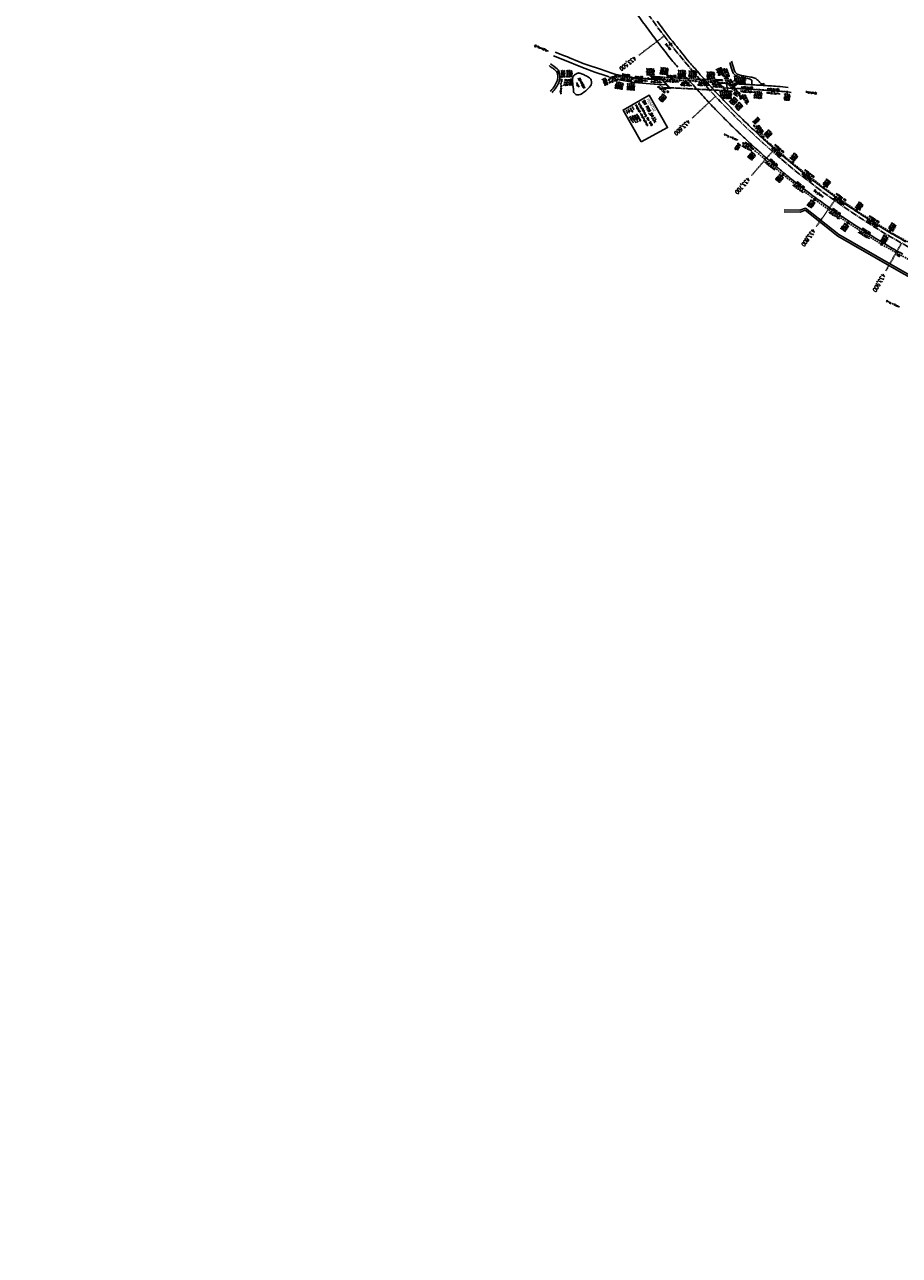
# Model space of a CAD drawing. Extents: x 454519 to 459636, y 422856 to 428936.
# Tile 1 of 82: x 455426 to 456528, y 424529 to 426080. Entities that reach past the tile are written whole.
import ezdxf
from ezdxf.enums import TextEntityAlignment as Align

# ---------------------------------------------------------------- set-up
doc = ezdxf.new("R2010")
doc.units = 0
doc.header["$LTSCALE"] = 2
doc.header["$MEASUREMENT"] = 0
for name, pattern in [('ACHSE', [5.5, 4, -0.5, 0.5, -0.5]), ('AUSGEZOGEN', [0]), ('GESTRICH-X2', [1.5, 1, -0.5]), ('GESTRICHELT', [0.75, 0.5, -0.25])]:
    doc.linetypes.add(name, pattern=pattern)
doc.layers.get('0').update_dxf_attribs({"linetype": 'CONTINUOUS'})
for name, color, linetype in [('ACHSETOP', 1, 'ACHSE'), ('BAUWOTOP', 1, 'AUSGEZOGEN'), ('BAUWUTOP', 1, 'GESTRICHELT'), ('BW-SCHRIFT', 1, 'AUSGEZOGEN'), ('FBR', 8, 'CONTINUOUS'), ('HEKTOM', 1, 'GESTRICHELT'), ('KANAL', 7, 'GESTRICH-X2'), ('Netzknoten_PKT', 7, 'CONTINUOUS'), ('Netzknoten_PKT-NR', 7, 'CONTINUOUS'), ('Netzknoten_SIGNATUR', 7, 'CONTINUOUS'), ('PFEIL', 7, 'CONTINUOUS'), ('RRB', 4, 'AUSGEZOGEN'), ('SCHACHTNR', 6, 'CONTINUOUS'), ('SCHRIFT', 7, 'AUSGEZOGEN'), ('SCHSYMBOL', 7, 'CONTINUOUS'), ('STRASSE', 8, 'CONTINUOUS'), ('TEXTO', 4, 'CONTINUOUS'), ('TEXTU', 4, 'CONTINUOUS'), ('WEG', 8, 'AUSGEZOGEN')]:
    doc.layers.add(name, color=color, linetype=linetype)
doc.styles.add('ROMANS', font='romans.shx', dxfattribs={"width": 0.8})
doc.styles.add('UNIR-O', font='unir_o.shx')

# ---------------------------------------------------------------- blocks, each defined once
blk = doc.blocks.new('20')
blk.add_lwpolyline([(-0.8, -0.8), (0.8, -0.8), (0.8, 0.7), (-0.8, 0.7)], close=True)
blk.add_circle((0, 0), 0.676)
blk.add_point((0, 0))
blk = doc.blocks.new('SCHA-R')
for p, q in [((-1.1, 1.1), (1.1, -1.1)), ((-1.1, -1.1), (1.1, 1.1))]:
    blk.add_line(p, q)
blk.add_circle((0, 0), 1.5)
blk.add_point((0, 0))
blk = doc.blocks.new('42')
at = {"color": 0}
blk.add_arc((0, -0.3), 0.91, 12.5363, 167.4637, dxfattribs=at)
blk.add_point((0, 0), dxfattribs=at)
blk = doc.blocks.new('PROM')
blk.add_line((1.6, 1.8), (0, 0))
for centre, radius in [((0.3, 1.5), 0.317), ((0.9, 0.3), 0.283), ((1.6, 0.3), 0.283)]:
    blk.add_circle(centre, radius)
blk.add_arc((1, 2.7), 1.03, 239.1414, 303.3549)
blk = doc.blocks.new('PFEIL2')
at = {"color": 0}
for p, q in [((0.9, 0), (-2.4, 0)), ((0.9, -0.3), (0.9, 0.3)), ((0.9, 0.3), (2.4, 0)), ((0.9, 0.3), (0.9, 0.3)), ((1, 0.3), (0.9, 0.2)), ((1, 0.3), (0.9, 0.2)), ((1.1, 0.2), (0.9, 0.2)), ((1.2, 0.2), (0.9, 0.2)), ((1.2, 0.2), (0.9, 0.2)), ((1.3, 0.2), (0.9, 0.1)), ((1.1, 0.2), (0.9, 0.2)), ((1.3, 0.2), (0.9, 0.1)), ((1.4, 0.2), (0.9, 0.1)), ((1.5, 0.2), (0.9, 0.1)), ((1.5, 0.2), (0.9, 0.1)), ((1.6, 0.2), (0.9, 0)), ((2, 0.1), (0.9, -0.1)), ((2.1, 0.1), (0.9, -0.1)), ((2.2, 0.1), (0.9, -0.2)), ((1.6, 0.1), (0.9, 0)), ((1.7, 0.1), (0.9, 0)), ((1.7, 0.1), (0.9, 0)), ((1.8, 0.1), (0.9, 0)), ((1.8, 0.1), (0.9, 0)), ((1.9, 0.1), (0.9, -0.1)), ((1.9, 0.1), (0.9, -0.1)), ((2, 0.1), (0.9, -0.1)), ((2.4, 0), (0.9, -0.3)), ((2.4, 0), (0.9, -0.2)), ((2.3, 0), (0.9, -0.2)), ((2.3, 0), (0.9, -0.2)), ((2.2, 0), (0.9, -0.2)), ((2.4, 0), (0.9, -0.3))]:
    blk.add_line(p, q, dxfattribs=at)
blk = doc.blocks.new('40')
at = {"color": 0}
blk.add_arc((0, 0.3), 0.91, 192.5363, 347.4637, dxfattribs=at)
blk.add_point((0, 0), dxfattribs=at)
blk = doc.blocks.new('GST')
at = {"color": 0}
blk.add_circle((0, 0), 0.75, dxfattribs=at)
blk.add_point((0, 0), dxfattribs=at)
blk = doc.blocks.new('13')
blk.add_lwpolyline([(0.8, 1.2), (-0.7, 1.2), (-0.7, 1.8), (0.8, 1.8)], close=True)
at = {"rotation": 180}
blk.add_blockref('GST', (0, 0), dxfattribs=at)
blk = doc.blocks.new('10')
blk.add_blockref('GST', (0, 0))
blk = doc.blocks.new('30')
at = {"color": 0}
for p, q in [((-0.8, -0.3), (-0.8, 0.3)), ((-0.8, 0.3), (0.8, 0.3)), ((0.8, 0.3), (0.8, -0.3)), ((0.8, -0.3), (-0.8, -0.3))]:
    blk.add_line(p, q, dxfattribs=at)
blk.add_point((0, 0), dxfattribs=at)
blk = doc.blocks.new('WASSER2')
at = {"layer": 'TEXTU'}
for p, q in [((-3.3, 0), (3.4, 0)), ((-1.9, -0.5), (2.2, -0.5)), ((-0.7, -1.2), (1.2, -1.2))]:
    blk.add_line(p, q, dxfattribs=at)
blk = doc.blocks.new('Station_Netzknoten')
at = {"layer": 'Netzknoten_SIGNATUR'}
for p, q in [((-1.75, 0.5), (1.75, 0.5)), ((0, -1.5), (-1.75, 0.5)), ((0, -1.5), (1.75, 0.5))]:
    blk.add_line(p, q, dxfattribs=at)
blk.add_point((0, 0), dxfattribs=at)
blk = doc.blocks.new('PKT')
at = {"color": 0}
blk.add_circle((0, 0), 0.15, dxfattribs=at)
blk.add_point((0, 0), dxfattribs=at)
blk = doc.blocks.new('RPFEIL')
at = {"color": 0}
for p, q in [((0, 0), (-1.3, -2.2)), ((-1.3, -2.2), (1.2, -2.2)), ((-1.2, -2.2), (-1.2, -2)), ((-1.1, -2.2), (-1.1, -1.8)), ((-1, -2.2), (-1, -1.6)), ((-0.9, -2.2), (-0.9, -1.5)), ((-0.8, -2.2), (-0.8, -1.3)), ((-0.7, -2.2), (-0.7, -1.1)), ((-0.6, -2.2), (-0.6, -1)), ((-0.5, -2.2), (-0.5, -0.8)), ((-0.4, -2.2), (-0.4, -0.6)), ((-0.3, -2.2), (-0.3, -0.4)), ((-0.2, -2.2), (-0.2, -0.3)), ((-0.1, -2.2), (-0.1, -0.1)), ((1.2, -2.2), (0, 0)), ((0, -2.2), (0, -0.1)), ((0.1, -2.2), (0.1, -0.3)), ((0.2, -2.2), (0.2, -0.4)), ((0.3, -2.2), (0.3, -0.6)), ((0.4, -2.2), (0.4, -0.8)), ((0.5, -2.2), (0.5, -1)), ((0.6, -2.2), (0.6, -1.1)), ((0.7, -2.2), (0.7, -1.3)), ((0.8, -2.2), (0.8, -1.5)), ((0.9, -2.2), (0.9, -1.6)), ((1, -2.2), (1, -1.8)), ((1.1, -2.2), (1.1, -2))]:
    blk.add_line(p, q, dxfattribs=at)

msp = doc.modelspace()

# ---------------------------------------------------------------- linework, layer by layer
at = {"layer": 'ACHSETOP', "flags": 128}
for points in [[(455425.6, 427620.8), (455437.4, 427603.7), (455451.6, 427583.2), (455465.9, 427562.6), (455480.2, 427542.1), (455494.6, 427521.7), (455502.1, 427510.9), (455508.9, 427501.2), (455523.2, 427480.7), (455537.5, 427460.2), (455551.8, 427439.7), (455566.1, 427419.2), (455580.3, 427398.6), (455594.5, 427378), (455608.6, 427357.4), (455622.7, 427336.7), (455636.7, 427316), (455650.5, 427295.2), (455664.3, 427274.3), (455678, 427253.4), (455691.6, 427232.4), (455705.1, 427211.3), (455718.4, 427190.2), (455731.6, 427168.9), (455744.6, 427147.6), (455757.5, 427126.2), (455770.1, 427104.6), (455782.7, 427083), (455795, 427061.2), (455807.1, 427039.4), (455819, 427017.4), (455825.2, 427005.8), (455830.7, 426995.3), (455842.1, 426973), (455853.3, 426950.7), (455864.3, 426928.2), (455875, 426905.7), (455885.6, 426883), (455895.8, 426860.2), (455905.9, 426837.3), (455915.7, 426814.3), (455925.2, 426791.2), (455934.5, 426768), (455943.6, 426744.7), (455948.6, 426731.6), (455952.4, 426721.3), (455961, 426697.8), (455969.4, 426674.3), (455977.6, 426650.7), (455985.7, 426627), (455993.6, 426603.3), (456001.4, 426579.5), (456009.2, 426555.8), (456016.8, 426532), (456024, 426509.8), (456024.5, 426508.2), (456032.2, 426484.4), (456039.9, 426460.6), (456047.7, 426436.9), (456055.7, 426413.2), (456063.9, 426389.6), (456072.3, 426366), (456081, 426342.6), (456090.1, 426319.3), (456099.5, 426296.1), (456109.4, 426273.2), (456119.7, 426250.4), (456130.6, 426227.9), (456142, 426205.7), (456154, 426183.7), (456166.5, 426162.1), (456179.6, 426140.8), (456193.2, 426119.8), (456207.3, 426099.1), (456221.9, 426078.8), (456237, 426058.9), (456252.6, 426039.4), (456266.7, 426022.7)], [(456273.2, 426015.2), (456279.3, 426008.3)], [(456284.8, 426002), (456285.3, 426001.6), (456302.3, 425983.3), (456319.8, 425965.4), (456337.7, 425948), (456356, 425931), (456374.8, 425914.5), (456394, 425898.4), (456413.6, 425882.9), (456433.5, 425867.8), (456453.8, 425853.3), (456474.5, 425839.2), (456495.6, 425825.7), (456516.9, 425812.7), (456538.6, 425800.3), (456546.6, 425795.8), (456560.6, 425788.4), (456582.8, 425777), (456605.3, 425766.1), (456628.1, 425755.7), (456651, 425745.7), (456674.1, 425736.1), (456697.3, 425726.8), (456720.6, 425717.9), (456744.1, 425709.2), (456767.6, 425700.8), (456791.2, 425692.5), (456814.9, 425684.5), (456838.6, 425676.5), (456862.3, 425668.6), (456880.5, 425662.6), (456886, 425660.7), (456909.8, 425652.9), (456933.5, 425645), (456957.2, 425636.9), (456980.8, 425628.8), (457004.4, 425620.5), (457027.9, 425611.9), (457051.3, 425603.2), (457074.6, 425594.1), (457097.7, 425584.7), (457120.7, 425574.9), (457143.6, 425564.7), (457160.9, 425556.6), (457166.2, 425554.1), (457188.6, 425543), (457210.7, 425531.4), (457232.7, 425519.4), (457254.3, 425506.9), (457275.7, 425494), (457296.9, 425480.6), (457317.7, 425466.8), (457338.2, 425452.6), (457358.5, 425437.9), (457378.4, 425422.8), (457392.5, 425411.8), (457398.1, 425407.3), (457417.4, 425391.4), (457436.3, 425375.2), (457455, 425358.6), (457473.4, 425341.6), (457491.5, 425324.4), (457509.4, 425306.9), (457527, 425289.2), (457544.4, 425271.2), (457561.6, 425253.1), (457578.1, 425235.6), (457595.4, 425216.2), (457612.1, 425197.6), (457628.6, 425178.9), (457645, 425160), (457661.4, 425141.1), (457677.6, 425122.1), (457693.8, 425103), (457710, 425084), (457717.1, 425075.6)]]:
    msp.add_lwpolyline(points, dxfattribs=at)
at = {"layer": 'BAUWOTOP', "flags": 128}
for points in [[(456226.6, 426014.4), (456214.4, 426015.1)], [(456214.4, 426014.6), (456214.4, 426015.1)], [(456226.2, 426014), (456214.4, 426014.6)], [(456238.2, 426000.6), (456226.2, 426014)], [(456239.9, 425999.7), (456226.6, 426014.4)], [(456231.5, 426001), (456231.5, 426000.2)], [(456296.4, 426010.9), (456297, 426011.5)], [(456297, 426011.5), (456297.8, 426010.7)], [(456305.1, 426010.5), (456297.8, 426010.7)], [(456305.1, 426010.5), (456305.1, 426009.7)], [(456309.8, 425996), (456310.3, 425996)], [(456310.3, 425996), (456317.5, 425995.7)], [(456310.4, 425996.8), (456317.6, 425996.4)], [(456317.5, 425995.7), (456317.6, 425996.4)]]:
    msp.add_lwpolyline(points, dxfattribs=at)
at = {"layer": 'BAUWOTOP'}
for points in [[(456238.2, 426000.6), (456231.5, 426001)], [(456239.9, 425999.7), (456231.5, 426000.2)], [(456300.6, 426006.3), (456296.4, 426010.9)], [(456305, 426002.7), (456297.8, 426010.7)], [(456305.1, 426009.7), (456298.4, 426010)], [(456303.3, 426003.3), (456302.3, 426004.4)], [(456309.8, 425996), (456305.9, 426000.4)], [(456310.4, 425996.8), (456306.7, 426000.9)]]:
    msp.add_lwpolyline(points, dxfattribs=at)
at = {"layer": 'BAUWUTOP'}
for p, q in [((456226.2, 426014), (456298.4, 426010)), ((456310.4, 425996.8), (456238.2, 426000.6))]:
    msp.add_line(p, q, dxfattribs=at)
at = {"layer": 'BW-SCHRIFT'}
msp.add_lwpolyline([(456202.9, 425932.3), (456179.9, 425972.3), (456212.7, 425991.2), (456236.1, 425950.3)], close=True, dxfattribs=at)
at = {"layer": 'FBR', "flags": 128}
msp.add_lwpolyline([(457176.5, 425851, -0.000001), (457160.3, 425867.4, -0.000176)], format="xyb", dxfattribs=at)
at = {"layer": 'FBR'}
for points in [[(456148.4, 426171.4, 0.002386), (456155, 426159.9, 0.004929), (456158.3, 426154.4, 0.000143), (456169.3, 426136.2, 0.003208), (456169.8, 426135.4, 0.003243), (456175.1, 426127.1, 0.002523), (456182.1, 426116.4, 0.002504), (456189, 426106, 0.003038), (456194.8, 426097.5, 0.003312), (456200.9, 426088.8, 0.002874), (456208, 426078.9, 0.002592), (456214.8, 426069.7, 0.002648), (456221.5, 426060.7, 0.003138), (456229.1, 426051, 0.003436), (456236, 426042.2, 0.002779), (456242.8, 426033.8, 0.002138), (456248.8, 426026.6, 0.002372)], [(456222.8, 426084.6, 0.004819), (456230, 426075, 0.001672), (456235.1, 426068.3, 0.001639), (456240.3, 426061.5, 0.002604), (456247.5, 426052.5, 0.002466), (456255.1, 426043, 0.004945), (456263.4, 426033, 0.003647), (456275, 426019.6, 0.002897), (456284.3, 426009, 0.003134), (456293, 425999.3, 0.003541), (456302.6, 425989, 0.004069), (456311.1, 425980.2, 0.003565), (456320.9, 425970.2, 0.003601), (456330.8, 425960.5, 0.001915), (456338.6, 425953, 0.002231), (456345.4, 425946.6, 0.003367), (456354.7, 425937.9, 0.003237), (456364.5, 425929.1, 0.00324), (456372.8, 425921.8, 0.002789), (456382.5, 425913.5, 0.00332), (456393.4, 425904.4, 0.003551), (456403.7, 425896, 0.003144), (456412.5, 425889, 0.003138), (456421.5, 425882.1, 0.003426), (456432.8, 425873.6, 0.003209), (456444.9, 425864.8, 0.002463), (456454.6, 425857.9, 0.003183), (456462.1, 425852.6, 0.003803), (456471.8, 425846.1, 0.002909), (456484.6, 425837.7, 0.002362), (456495.1, 425831, 0.002682), (456504.3, 425825.2, 0.003887), (456515.2, 425818.6, 0.00394), (456526.1, 425812.2, 0.003103), (456536.4, 425806.3, 0.002937)], [(456259.6, 426013.8, 0.002087), (456264.7, 426008, 0.002798), (456271.7, 426000.1, 0.00244), (456279.8, 425991.1, 0.002529), (456287.4, 425982.8, 0.002714), (456294.6, 425975.2, 0.003283), (456302.4, 425967.1, 0.003295), (456310.3, 425959.1, 0.002543), (456318.4, 425951.1, 0.002603), (456326.4, 425943.4, 0.002017), (456337.3, 425933.1, 0.004223), (456342.5, 425928.2, 0.000371), (456344, 425926.9, 0.000295), (456345.8, 425925.3, 0.001738), (456353.5, 425918.4, 0.001524), (456362.2, 425910.6, 0.00391), (456368.5, 425905.2, 0.002248), (456379.5, 425895.8, 0.002796), (456388.7, 425888.2, 0.003339), (456396.5, 425881.9, 0.003671), (456404.8, 425875.4, 0.003041), (456414.9, 425867.7, 0.002189), (456423.7, 425861.1, 0.002158), (456432.7, 425854.5, 0.003148), (456443.2, 425846.9, 0.003504), (456452.8, 425840.3, 0.003341), (456461.6, 425834.3, 0.002911), (456471.7, 425827.6, 0.002576), (456482.3, 425820.8, 0.002495), (456493.3, 425813.9, 0.002877), (456504.1, 425807.2, 0.003666), (456512.7, 425802.1, 0.00349), (456522.1, 425796.6, 0.003185), (456532.5, 425790.8, 0.001887)]]:
    msp.add_lwpolyline(points, format="xyb", dxfattribs=at)
at = {"layer": 'HEKTOM'}
for p, q in [((456231.7, 426065.8), (456199.9, 426041.5)), ((456296.3, 425989.6), (456267.1, 425962.2)), ((456368.2, 425920.2), (456341.9, 425890)), ((456446.7, 425858.3), (456423.5, 425825.7)), ((456531, 425804.6), (456511.2, 425769.8))]:
    msp.add_line(p, q, dxfattribs=at)
at = {"layer": 'KANAL'}
for p, q in [((456162.4, 426010.4), (456173.8, 426014.5)), ((456175.2, 426014.6), (456190.3, 426011.9)), ((456306.8, 426015.9), (456310.4, 426007.5)), ((456107.5, 426010.5), (456113.6, 426010.7)), ((456191.8, 426011.8), (456211, 426012.2)), ((456212.5, 426012.1), (456230.5, 426011.1)), ((456226, 426004.5), (456235.9, 425996)), ((456232, 426011), (456250.5, 426010.1)), ((456252, 426010), (456270.4, 426009)), ((456271.9, 426008.9), (456290.3, 426007.9)), ((456291.8, 426007.8), (456309.9, 426006.8)), ((456311.2, 426006.2), (456316.5, 426000.4)), ((456317.1, 425999.8), (456325.8, 425991.7)), ((456317.6, 426000), (456350.7, 425998.2)), ((456352.2, 425998.1), (456386.1, 425995.5)), ((456326.7, 425990.5), (456328.1, 425987.8)), ((456345.2, 425952.4), (456355.3, 425938.7)), ((456356.3, 425937.6), (456392.6, 425906.3)), ((456331.8, 425930.3), (456342.2, 425924.4)), ((456343.4, 425923.5), (456380.7, 425891.7)), ((456393.8, 425905.4), (456431.8, 425875.3)), ((456381.8, 425890.8), (456420.8, 425860)), ((456433, 425874.4), (456473.1, 425846.2)), ((456422, 425859.1), (456462.7, 425830.6)), ((456474.3, 425845.3), (456515.1, 425819.6)), ((456463.9, 425829.8), (456504.8, 425803.7)), ((456516.3, 425818.8), (456557.9, 425795.5)), ((456506.1, 425802.9), (456549.5, 425778.6))]:
    msp.add_line(p, q, dxfattribs=at)
at = {"layer": 'RRB'}
msp.add_line((456139.9, 426010.1), (456140.3, 426008.1), dxfattribs=at)
for points in [[(456140.3, 426008.1, -0.068978), (456140.2, 426006, -0.11762), (456138.8, 426002.9, -0.047131), (456133.1, 425996.8, -0.04748), (456127.2, 425992.6, -0.105843), (456124.1, 425991.5, -0.187398), (456119.5, 425992.8, -0.215221), (456117.4, 425996.4, -0.015019), (456117.3, 425998.9, 0.022762), (456117.2, 426000.5, 0.001629), (456117, 426001.6, -0.001135), (456116.8, 426003, -0.021661), (456116.3, 426009.4, -0.03722), (456116.4, 426013.2, -0.146778), (456117.4, 426015.3, -0.087476), (456120.3, 426017.8, -0.059994)], [(456120.3, 426017.8, -0.059994), (456123.1, 426019, -0.112456), (456124.7, 426019.1, -0.051109), (456126.5, 426018.7, -0.018608), (456131, 426016.7, -0.026107), (456135.5, 426014.3, -0.03865), (456138.3, 426012.3, -0.127391), (456139.9, 426010.1, -0.122131)]]:
    msp.add_lwpolyline(points, format="xyb", dxfattribs=at)
at = {"layer": 'SCHACHTNR'}
for p, q in [((456310.4, 426006.1), (456312.1, 425995.5)), ((456317.4, 426000.3), (456318.3, 426001)), ((456320, 426002.2), (456324.5, 426005.7))]:
    msp.add_line(p, q, dxfattribs=at)
at = {"layer": 'SCHSYMBOL'}
msp.add_lwpolyline([(456115.5, 426011.5), (456115.7, 426009.9), (456113.7, 426009.7), (456113.6, 426011.2), (456115.5, 426011.5)], dxfattribs=at)
at = {"layer": 'STRASSE'}
for p, q in [((456106.2, 426040.9), (456094.5, 426045.6)), ((456104.1, 426036.1), (456092.1, 426040.7))]:
    msp.add_line(p, q, dxfattribs=at)
for points in [[(456104.1, 426036.1), (456128.9, 426026), (456144.3, 426020.1), (456158.5, 426015.5), (456162.2, 426014.3)], [(456174.9, 426010.7), (456177.2, 426010.1), (456194.5, 426007.3), (456219.2, 426005.1), (456234.9, 426004.3)], [(456307.1, 426000.3), (456319.7, 425999.6), (456344, 425998.3), (456367.4, 425996.8), (456386.1, 425995.5)], [(456387.5, 425995.3), (456391.8, 425994.7)]]:
    msp.add_lwpolyline(points, dxfattribs=at)
for points in [[(456210.2, 426011.6, -0.004515), (456198.6, 426012.5, -0.022074), (456193.5, 426013.1, -0.003261), (456190.4, 426013.7, 0.001868), (456184.9, 426014.7, 0.002963), (456177.3, 426016, -0.006246), (456173.7, 426016.7, -0.021897), (456170.9, 426017.3, -0.011563), (456165.8, 426018.9), (456151.4, 426023.8), (456134.6, 426029.4)], [(456229.3, 426010.5, -0.000124), (456215.6, 426011.3, -0.002125), (456210.2, 426011.6, -0.022074)], [(456313.5, 426005.9, -0.000006), (456310.9, 426006, -0.000034), (456301.5, 426006.5, -0.000007)], [(456339.1, 426004.5, 0.000031), (456326.7, 426005.2, -0.000013), (456321.3, 426005.5, -0.000034)], [(456388.2, 426001, 0.003246), (456374.6, 426002.2, 0.004277), (456364.3, 426003, 0.000017), (456356.6, 426003.5, 0.002537), (456356.6, 426003.5, 0.00056), (456349.9, 426003.9, 0.0005), (456342.5, 426004.3, 0.000008), (456339.1, 426004.5, -0.000038)]]:
    msp.add_lwpolyline(points, format="xyb", dxfattribs=at)
msp.add_arc((456344.5, 426591.6), 600.1, 246.6014, 249.5285, dxfattribs=at)
at = {"layer": 'WEG', "flags": 128}
for points in [[(456086.6, 426028.4, -0.005349), (456089.3, 426026.5, -0.007183), (456091.3, 426025.1, -0.001957), (456093.5, 426023.4, -0.004598), (456094.5, 426022.7, -0.094337), (456096, 426021, -0.059223), (456097.4, 426017.7, -0.073321), (456097.8, 426014.8, -0.056409), (456097.4, 426011.2, -0.053708), (456096.1, 426007.5, -0.029023), (456092.6, 426001.2, -0.042012), (456091, 425999, -0.026987), (456088.1, 425996.1)], [(456088.4, 426030.7), (456093, 426027.4), (456096.8, 426024.5, -0.113359), (456098.5, 426022.6, -0.063094), (456100.1, 426018.3, -0.064131), (456100.4, 426014.7, -0.054977), (456099.9, 426010.6, -0.049136), (456098.4, 426006.4, -0.028561), (456094.7, 425999.8, -0.042475), (456093.1, 425997.6, -0.026556), (456090, 425994.4)], [(456316.6, 426033.9), (456318.7, 426027.5), (456320.5, 426022, 0.146492), (456322.8, 426018.6, 0.122214), (456327.4, 426016.5), (456334.2, 426015.2), (456340.9, 426014, -0.036565), (456345.9, 426012.6, -0.072675), (456348.2, 426011.4, -0.064665), (456349.8, 426009.9, 0.030699), (456352.9, 426006.7, 0.016145), (456354.4, 426005.3, 0.011004), (456356.6, 426003.5)]]:
    msp.add_lwpolyline(points, format="xyb", dxfattribs=at)
at = {"layer": 'WEG'}
for points in [[(456324.1, 426015, -0.067409), (456320.5, 426017.1, -0.157232), (456317.7, 426021.2), (456316.2, 426025.9), (456314.3, 426032.3)], [(456330.1, 426013.5), (456329.7, 426013.6, -0.113028)], [(456342.5, 426004.3, -0.000534), (456342.4, 426005.3, -0.000617), (456342.4, 426006.2, -0.001918), (456342.3, 426008, 0.002905), (456342.3, 426009.2, 0.225917), (456341.6, 426010.5, 0.110352), (456338.9, 426011.7), (456335.4, 426012.5)]]:
    msp.add_lwpolyline(points, format="xyb", dxfattribs=at)
at = {"layer": 'WEG', "flags": 128}
for points in [[(456382.9, 425846.7), (456402.7, 425846.3), (456409.9, 425848.9)], [(456382.9, 425844.2), (456403.1, 425843.8), (456409.5, 425846.1), (456450.5, 425813.6), (456467.5, 425803.8), (456530.5, 425767.7), (456551.7, 425755.8), (456568.1, 425747.7), (456598, 425741.3), (456618.6, 425733.9), (456638.2, 425725.9)], [(456409.9, 425848.9), (456451.9, 425815.7), (456468.7, 425805.9), (456531.7, 425769.9), (456552.9, 425758), (456568.9, 425750.1), (456598.7, 425743.7), (456619.5, 425736.2), (456639.1, 425728.2)]]:
    msp.add_lwpolyline(points, dxfattribs=at)

# ---------------------------------------------------------------- block references
at = {"layer": 'Netzknoten_PKT'}
msp.add_blockref('PKT', (456239.9, 426055.3), dxfattribs=at)
at = {"layer": 'Netzknoten_SIGNATUR', "rotation": 38.63904826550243}
msp.add_blockref('Station_Netzknoten', (456239.9, 426055.3), dxfattribs=at)
at = {"layer": 'PFEIL'}
for p, rotation in [((456183.1, 426014), 169.8351), ((456309.3, 426013.3), 292.7321), ((456110.7, 426009.6), 181.3919999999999), ((456168.4, 426011.5), 199.5507), ((456201.4, 426011), 181.1767), ((456221.5, 426009.9), 176.8036), ((456230.5, 425999.3), 139.2480248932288), ((456241.5, 426011.6), 176.9792), ((456258.3, 426008.5), 176.8597), ((456281, 426009.8), 176.9495), ((456295.6, 426008.6), 176.9039), ((456314.8, 426003.5), 132.4077), ((456336.7, 425997.9), 176.8801), ((456322.1, 425993.8), 137.1446), ((456329.3, 425988.6), 116.9739), ((456369, 425995.8), 175.5724), ((456349.5, 425944.9), 126.4919), ((456336.5, 425926.5), 150.2782), ((456375.6, 425922.4), 139.1589), ((456368.9, 425903.3), 139.5241), ((456413.6, 425890.9), 141.6785), ((456402, 425876.1), 141.6548), ((456453.7, 425861), 144.8726), ((456447.7, 425842.4), 145.0016), ((456495.3, 425833.2), 147.7084), ((456485.5, 425817.5), 147.5098)]:
    msp.add_blockref('PFEIL2', p, dxfattribs=dict(at, rotation=rotation))
at = {"layer": 'RRB', "rotation": 299.7182778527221}
msp.add_blockref('WASSER2', (456122.9, 426004.1), dxfattribs=at)
at = {"layer": 'SCHRIFT'}
for p, rotation in [((456068.1, 426054), 64.95044100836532), ((456424, 425993.2), 258.995327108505)]:
    msp.add_blockref('RPFEIL', p, dxfattribs=dict(at, rotation=rotation))
at = {"layer": 'SCHSYMBOL'}
for name, p, rotation in [('10', (456174.5, 426014.7), 314.8008), ('10', (456191.1, 426011.7), 314.8008), ('10', (456211.8, 426012.2), 314.8008), ('20', (456306.5, 426016.6), 292.919602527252), ('42', (456106.7, 426010.5), 274.4402996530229), ('42', (456161.7, 426010.2), 288.7615778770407), ('10', (456231.3, 426011.1), 314.8008), ('10', (456251.3, 426010), 314.8008), ('10', (456271.2, 426008.9), 314.8008), ('10', (456291, 426007.9), 314.8008), ('10', (456310.7, 426006.8), 314.8008), ('30', (456316.8, 426000.1), 176.6299250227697), ('30', (456351.4, 425998.1), 356.8280726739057), ('20', (456236.4, 425995.5), 320.6934762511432), ('10', (456326.4, 425991.2), 314.8008), ('20', (456328.5, 425987.1), 204.7180982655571), ('30', (456386.8, 425995.4), 356.5818418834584), ('40', (456344.8, 425953), 33.2103449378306), ('13', (456355.8, 425938.1), 314.8008), ('42', (456331.1, 425930.7), 243.1603615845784), ('20', (456342.9, 425924), 323.1542428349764), ('13', (456393.1, 425905.8), 319.2863661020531), ('20', (456381.3, 425891.2), 320.6062698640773), ('13', (456432.3, 425874.8), 323.7426449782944), ('20', (456421.4, 425859.5), 324.0566349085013), ('13', (456473.7, 425845.7), 326.3621034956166), ('20', (456463.3, 425830.2), 324.1882854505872), ('13', (456515.7, 425819.2), 328.751259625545), ('20', (456505.5, 425803.3), 329.992145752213)]:
    msp.add_blockref(name, p, dxfattribs=dict(at, rotation=rotation))
at = {"layer": 'SCHSYMBOL', "xscale": 0.7, "yscale": 0.7, "zscale": 0.7}
msp.add_blockref('SCHA-R', (456356.7, 426004.8), dxfattribs=at)
at = {"layer": 'TEXTU'}
for p, rotation in [((456307.9, 426020.1), 292.7321), ((456108.2, 426003.5), 1.391999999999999), ((456166, 426007.4), 19.5507), ((456180.7, 426010.6), 349.8351000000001), ((456199.3, 426008.1), 1.1767), ((456218.9, 426007), 356.8036000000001), ((456238.4, 426007.8), 356.9792), ((456256, 426003.1), 356.8597), ((456278, 426003.2), 356.9495), ((456297.1, 426001.3), 356.9039000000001), ((456313.9, 426006.3), 312.4077), ((456331.6, 425986.8), 296.9739), ((456333.4, 425994.9), 356.8801000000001), ((456366.3, 425993), 355.5724), ((456349.3, 425949.1), 306.4919), ((456332.8, 425925.1), 330.2782000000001), ((456370, 425920.6), 319.1589), ((456362, 425903.6), 319.5241), ((456408.3, 425888.7), 321.6784999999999), ((456397.3, 425874.7), 321.6547999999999), ((456448.7, 425858.5), 324.8726), ((456443, 425840.7), 325.0016), ((456490.5, 425830.4), 327.7084), ((456480.4, 425815.6), 327.5098)]:
    msp.add_blockref('PROM', p, dxfattribs=dict(at, rotation=rotation))

# ---------------------------------------------------------------- texts
at = {"layer": 'BW-SCHRIFT', "style": 'ROMANS', "width": 0.8}
for s, height, p in [('Unterführung der GVS', 2.5, (456198.9, 425980.6)), ('BW N09_B433c', 3.5, (456204, 425983.5))]:
    msp.add_text(s, height=height, rotation=299.9688, dxfattribs=at).set_placement(p)
at = {"layer": 'BW-SCHRIFT'}
for s, height, style, p in [('7034702', 3.5, 'UNIR-O', (456209.2, 425986.2)), ('L.H.   5.80 m', 1.8, 'ROMANS', (456183.1, 425971.5)), ('L.W.   12.80 m', 1.8, 'ROMANS', (456185.6, 425972.9)), ('Kr.Wi.', 1.8, 'ROMANS', (456188.1, 425974.4)), ('Km', 1.8, 'ROMANS', (456190.7, 425975.9)), ('50.00 g', 1.8, 'ROMANS', (456193.4, 425965.5)), ('Irlahüll-Kemathen', 2.5, 'ROMANS', (456194.9, 425978.3)), ('433,570', 1.8, 'ROMANS', (456196.1, 425966.8))]:
    msp.add_text(s, height=height, rotation=299.9688, dxfattribs=dict(at, style=style)).set_placement(p)
at = {"layer": 'HEKTOM', "style": 'ROMANS', "width": 0.8}
for s, rotation, p in [('433,500', 217.4225, (456194.4, 426040.5)), ('433,600', 223.1521, (456261.8, 425960.7)), ('433,700', 228.8817, (456336.8, 425887.9)), ('433,800', 234.6113, (456418.6, 425823.1)), ('433,900', 240.3409, (456506.6, 425766.7))]:
    msp.add_text(s, height=5, rotation=rotation, dxfattribs=at).set_placement(p)
at = {"layer": 'Netzknoten_PKT-NR', "style": 'ROMANS', "width": 0.75}
msp.add_text('820-0.5', height=1.8, rotation=309.0321, dxfattribs=at).set_placement((456239, 426048), align=Align.RIGHT)
at = {"layer": 'RRB', "style": 'ROMANS', "width": 0.8}
msp.add_text('394RRB01', height=2.5, rotation=297.4031, dxfattribs=at).set_placement((456123, 426012.6))
at = {"layer": 'SCHACHTNR', "style": 'ROMANS'}
for s, height, rotation, width, p in [('S=414.58', 1.8, 270.3234, 0.6, (456101.9, 426022.3)), ('433502', 2, 270.3234, 0.7, (456104.4, 426022.3)), ('S=414.85', 1.8, 269.9235, 0.6, (456108.7, 426022.4)), ('D=419.61', 1.8, 269.9235, 0.6, (456111.1, 426022.4)), ('433501', 2, 269.9235, 0.7, (456113.6, 426022.4)), ('433510', 2, 291.4456, 0.7, (456155.9, 426012.4)), ('Z=434.14', 1.8, 268.6991, 0.6, (456209.6, 426024.9)), ('S=433.69', 1.8, 268.6991, 0.6, (456212.1, 426024.8)), ('D=435.36', 1.8, 268.6991, 0.6, (456214.6, 426024.8)), ('433507', 2, 268.6991, 0.7, (456217.1, 426024.7)), ('Z=436.89', 1.8, 265.0446, 0.6, (456227.5, 426026.2)), ('S=435.85', 1.8, 265.0446, 0.6, (456229.9, 426026)), ('D=438.14', 1.8, 265.0446, 0.6, (456232.5, 426025.8)), ('433506', 2, 265.0446, 0.7, (456234.9, 426025.5)), ('Z=439.52', 1.8, 267.7451, 0.6, (456249.4, 426022.7)), ('S=438.66', 1.8, 267.7451, 0.6, (456251.9, 426022.6)), ('D=440.92', 1.8, 267.7451, 0.6, (456254.4, 426022.5)), ('433505', 2, 267.7451, 0.7, (456256.9, 426022.4)), ('Z=442.31', 1.8, 268.3589, 0.6, (456263, 426022.1)), ('S=441.36', 1.8, 268.3589, 0.6, (456265.5, 426022.1)), ('D=443.71', 1.8, 268.3589, 0.6, (456268, 426022)), ('433504', 2, 268.3589, 0.7, (456270.5, 426021.9)), ('Z=445.11', 1.8, 269.2319, 0.6, (456285.7, 426020.6)), ('S=444.16', 1.8, 269.2319, 0.6, (456288.2, 426020.5)), ('D=446.47', 1.8, 269.2319, 0.6, (456290.7, 426020.5)), ('433407', 2, 269.2319, 0.7, (456293.2, 426020.5)), ('S=451.78', 1.8, 292.6624, 0.6, (456297.1, 426023.7)), ('D=453.30', 1.8, 292.6624, 0.6, (456299.4, 426024.6)), ('433409', 2, 292.6624, 0.7, (456301.7, 426025.6)), ('(v.411)', 1.8, 265.2575, 0.6, (456320.4, 426015.1)), ('Z=449.00', 1.8, 265.2575, 0.6, (456322.8, 426014.9)), ('Z=449.25', 1.8, 265.2575, 0.6, (456325.3, 426014.7)), ('S=448.78', 1.8, 265.2575, 0.6, (456327.8, 426014.5)), ('D=450.08', 1.8, 265.2575, 0.6, (456330.3, 426014.3)), ('433410', 2, 265.2575, 0.7, (456332.8, 426014.1)), ('S=427.10', 1.8, 291.4456, 0.6, (456153.6, 426011.5)), ('Z=428.66', 1.8, 256.4901, 0.6, (456171.5, 426008.7)), ('S=428.20', 1.8, 256.4901, 0.6, (456174, 426008.1)), ('D=430.07', 1.8, 256.4901, 0.6, (456176.4, 426007.5)), ('433509', 2, 256.4901, 0.7, (456178.8, 426006.9)), ('Z=431.04', 1.8, 268.5396, 0.6, (456185, 426006.2)), ('S=430.61', 1.8, 268.5396, 0.6, (456187.5, 426006.2)), ('D=432.44', 1.8, 268.5396, 0.6, (456190, 426006.1)), ('433508', 2, 268.5396, 0.7, (456192.5, 426006)), ('S=443.14', 1.8, 228.9519, 0.6, (456230.1, 425993.2)), ('D=444.80', 1.8, 228.9519, 0.6, (456231.9, 425991.5)), ('433503', 2, 228.9519, 0.7, (456233.8, 425989.9)), ('(v.410)', 1.8, 267.599, 0.6, (456302.3, 425995.9)), ('Z=447.79', 1.8, 267.599, 0.6, (456304.8, 425995.7)), ('Z=447.65', 1.8, 267.599, 0.6, (456307.3, 425995.6)), ('S=446.90', 1.8, 267.599, 0.6, (456309.8, 425995.5)), ('D=449.25', 1.8, 267.599, 0.6, (456312.3, 425995.4)), ('433408', 2, 267.599, 0.7, (456314.8, 425995.3)), ('S=453.35', 1.8, 224.8008, 0.6, (456320.1, 425989.2)), ('D=456.18', 1.8, 224.8008, 0.6, (456321.9, 425987.4)), ('433411', 2, 224.8008, 0.7, (456323.7, 425985.6)), ('S=456.21', 1.8, 224.8008, 0.6, (456326.5, 425982.7)), ('Z=453.73', 1.8, 266.8281, 0.6, (456345.6, 425996)), ('S=453.34', 1.8, 266.8281, 0.6, (456348.1, 425995.8)), ('D=454.88', 1.8, 266.8281, 0.6, (456350.6, 425995.7)), ('433413', 2, 266.8281, 0.7, (456353.1, 425995.5)), ('S=458.67', 1.8, 266.5818, 0.6, (456383.5, 425993.1)), ('D=459.89', 1.8, 266.5818, 0.6, (456385.9, 425993)), ('433414', 2, 266.5818, 0.7, (456388.4, 425992.8)), ('D=457.54', 1.8, 224.8008, 0.6, (456328.3, 425980.9)), ('433412', 2, 224.8008, 0.7, (456330, 425979.2)), ('S=464.23', 1.8, 224.8008, 0.6, (456349.6, 425963.7)), ('433415', 2, 224.8008, 0.7, (456351.4, 425962)), ('S=465.14', 1.8, 224.8008, 0.6, (456363.5, 425947.8)), ('D=466.58', 1.8, 224.8008, 0.6, (456365.3, 425946.1)), ('433416', 2, 224.8008, 0.7, (456367, 425944.3)), ('S=465.56', 1.8, 239.9058, 0.6, (456324.8, 425930.9)), ('433511', 2, 239.9058, 0.7, (456326.9, 425929.7)), ('S=466.08', 1.8, 229.8759, 0.6, (456342.3, 425920)), ('D=467.09', 1.8, 229.8759, 0.6, (456344.2, 425918.4)), ('433512', 2, 229.8759, 0.7, (456346.1, 425916.8)), ('S=467.12', 1.8, 229.2864, 0.6, (456395.7, 425918.6)), ('D=468.57', 1.8, 229.2864, 0.6, (456397.6, 425916.9)), ('433417', 2, 229.2864, 0.7, (456399.5, 425915.3)), ('S=468.06', 1.8, 229.5507, 0.6, (456377.4, 425891.9)), ('D=469.13', 1.8, 229.5507, 0.6, (456379.3, 425890.3)), ('433513', 2, 229.5507, 0.7, (456381.2, 425888.6)), ('S=469.21', 1.8, 233.7426, 0.6, (456436.6, 425885.9)), ('D=470.62', 1.8, 233.7426, 0.6, (456438.6, 425884.4)), ('433418', 2, 233.7426, 0.7, (456440.6, 425882.9)), ('S=470.09', 1.8, 233.1219, 0.6, (456416.9, 425859.5)), ('D=471.13', 1.8, 233.1219, 0.6, (456418.9, 425858)), ('433514', 2, 233.1219, 0.7, (456420.9, 425856.5)), ('S=471.15', 1.8, 236.3621, 0.6, (456477.4, 425856.9)), ('D=472.64', 1.8, 236.3621, 0.6, (456479.4, 425855.5)), ('433419', 2, 236.3621, 0.7, (456481.5, 425854.1)), ('S=472.08', 1.8, 234.1883, 0.6, (456459.2, 425830.1)), ('D=473.11', 1.8, 234.1883, 0.6, (456461.3, 425828.6)), ('433515', 2, 234.1883, 0.7, (456463.3, 425827.1)), ('S=473.21', 1.8, 238.7513, 0.6, (456518.7, 425830.7)), ('D=474.68', 1.8, 238.7513, 0.6, (456520.8, 425829.4)), ('433420', 2, 238.7513, 0.7, (456522.9, 425828)), ('S=474.02', 1.8, 239.9921, 0.6, (456508.7, 425815.2)), ('D=475.10', 1.8, 239.9921, 0.6, (456510.9, 425814)), ('433516', 2, 239.9921, 0.7, (456513, 425812.7))]:
    msp.add_text(s, height=height, rotation=rotation, dxfattribs=dict(at, width=width)).set_placement(p)
at = {"layer": 'SCHRIFT', "style": 'ROMANS', "width": 0.8}
for s, height, rotation, p in [('Kemathen', 2.5, 338.2364, (456071.2, 426051.3)), ('Weg', 1.8, 294.9123, (456096.6, 426021.5)), ('Entwg. in Graben', 1.8, 267.2217, (456101.5, 426011.2)), ('Irlahüll', 2.5, 352.2812, (456410.2, 425994.1)), ('Entwg. in Graben', 1.8, 336.7174, (456307, 425941.1)), ('Bergfahrt', 2.5, 322.8269, (456420.1, 425870.4)), ('Entwg. in Graben', 1.8, 334.5039, (456511.3, 425731.3))]:
    msp.add_text(s, height=height, rotation=rotation, dxfattribs=at).set_placement(p)
at = {"layer": 'TEXTO', "style": 'ROMANS'}
for s, rotation, width, p in [('BR DN 500', 19.5507, 0.6, (456167.8, 426013.4)), ('BR DN 500', 349.8351, 0.6, (456183.4, 426015.8)), ('BR DN 500', 356.8036, 0.6, (456199.8, 426013.1)), ('BR DN 500', 356.8036, 0.6, (456220.4, 426012.1)), ('BR DN 500', 356.9792, 0.75, (456241.1, 426014.4)), ('BR DN 500', 292.7321, 0.6, (456310.9, 426019.1)), ('BR DN 500', 1.392, 0.6, (456110.4, 426006.3)), ('BR DN 300', 319.248, 0.75, (456227.8, 425997.6)), ('BR DN 500', 356.8597, 0.6, (456258.5, 426005.4)), ('BR DN 500', 356.9495, 0.6, (456280.1, 426005.4)), ('BR DN 500', 356.9039, 0.6, (456297.2, 426004.2)), ('BR DN 500', 312.4077, 0.6, (456317.2, 426006.5)), ('BR DN 500', 317.1446, 0.55, (456323.4, 425994.9)), ('KMZR DN 250', 356.8801, 0.75, (456336.3, 426000)), ('KMZR DN 250', 355.5724, 0.75, (456369.2, 425997.8)), ('BR DN 500', 296.9739, 0.6, (456334.6, 425986.5)), ('BR DN 300', 306.4919, 0.6, (456352.6, 425948.4)), ('BR DN 300', 330.2782, 0.6, (456337.5, 425928.2)), ('KMZR DN 250', 319.1589, 0.75, (456376.2, 425923.2)), ('BR DN 300', 319.5241, 0.75, (456369.4, 425905.8)), ('KMZR DN 250', 321.6785, 0.75, (456414.2, 425891.7)), ('BR DN 300', 321.6548, 0.75, (456403.2, 425877.5)), ('KMZR DN 250', 324.8726, 0.75, (456454.2, 425861.9)), ('BR DN 300', 325.0016, 0.75, (456448.6, 425843.9)), ('KMZR DN 250', 327.7084, 0.75, (456495.9, 425834.1)), ('BR DN 300', 327.5098, 0.75, (456486.1, 425819.3))]:
    msp.add_text(s, height=1.8, rotation=rotation, dxfattribs=dict(at, width=width)).set_placement(p, align=Align.CENTER)
at = {"layer": 'TEXTU', "style": 'ROMANS'}
for s, rotation, width, p in [('115.8', 349.8351, 0.6, (456176, 426011.5)), ('388.2', 292.7321, 0.6, (456306, 426024.5)), ('10.64m', 292.7321, 0.6, (456309, 426017.3)), ('34.5', 1.392, 0.6, (456104.6, 426003.4)), ('7.82m', 1.392, 0.6, (456111.2, 426003.6)), ('81.1', 19.5507, 0.6, (456162.5, 426006.2)), ('13.56m', 19.5507, 0.6, (456168.8, 426008.4)), ('16.84m', 349.8351, 0.6, (456183.6, 426010.1)), ('128.0', 1.1767, 0.75, (456193.4, 426008)), ('20.70m', 1.1767, 0.75, (456202.3, 426008.2)), ('87.6', 356.8036, 0.6, (456215.2, 426007.2)), ('19.53m', 356.8036, 0.6, (456221.9, 426006.8)), ('88.3', 356.9792, 0.75, (456233.8, 426008.1)), ('20.04m', 356.9792, 0.75, (456241.4, 426007.7)), ('92.3', 356.8597, 0.6, (456252.4, 426003.3)), ('19.93m', 356.8597, 0.6, (456259, 426002.9)), ('93.2', 356.9495, 0.6, (456274.3, 426003.4)), ('19.86m', 356.9495, 0.6, (456281, 426003.1)), ('91.0', 356.9039, 0.6, (456293.4, 426001.5)), ('19.66m', 356.9039, 0.6, (456300.1, 426001.1)), ('107.8', 312.4077, 0.6, (456310.7, 426009.8)), ('9.18m', 312.4077, 0.6, (456315.9, 426004.1)), ('13.02m', 317.1446, 0.6, (456318.5, 425993.5)), ('118.0', 356.8801, 0.75, (456327.5, 425995.2)), ('625.8', 296.9739, 0.6, (456329.4, 425991)), ('4.57m', 296.9739, 0.6, (456332.9, 425984.1)), ('34.65m', 356.8801, 0.75, (456336.4, 425994.7)), ('139.3', 355.5724, 0.75, (456360.4, 425993.4)), ('35.47m', 355.5724, 0.75, (456369.3, 425992.7)), ('49.3', 306.4919, 0.6, (456347.1, 425952)), ('18.46m', 306.4919, 0.6, (456351, 425946.7)), ('38.4', 330.2782, 0.6, (456329.7, 425926.9)), ('13.54m', 330.2782, 0.6, (456335.4, 425923.7)), ('40.1', 319.1589, 0.75, (456366.5, 425923.6)), ('49.38m', 319.1589, 0.75, (456372.2, 425918.6)), ('39.2', 319.5241, 0.75, (456358.6, 425906.6)), ('50.49m', 319.5241, 0.75, (456364.3, 425901.7)), ('41.8', 321.6785, 0.75, (456404.7, 425891.6)), ('39.7', 321.6548, 0.75, (456393.8, 425877.5)), ('51.14m', 321.6548, 0.75, (456399.7, 425872.8)), ('49.96m', 321.6785, 0.75, (456410.7, 425886.9)), ('38.3', 324.8726, 0.75, (456444.9, 425861.1)), ('50.59m', 324.8726, 0.75, (456451.1, 425856.7)), ('38.9', 325.0016, 0.75, (456439.2, 425843.3)), ('51.16m', 325.0016, 0.75, (456445.5, 425839)), ('41.5', 327.7084, 0.75, (456486.6, 425832.9)), ('49.66m', 327.7084, 0.75, (456493, 425828.8)), ('38.8', 327.5098, 0.75, (456476.5, 425818.1)), ('50.01m', 327.5098, 0.75, (456482.9, 425814)), ('40.0', 330.6837, 0.75, (456524.3, 425789.5))]:
    msp.add_text(s, height=1.8, rotation=rotation, dxfattribs=dict(at, width=width)).set_placement(p)

doc.saveas('drawing.dxf')
